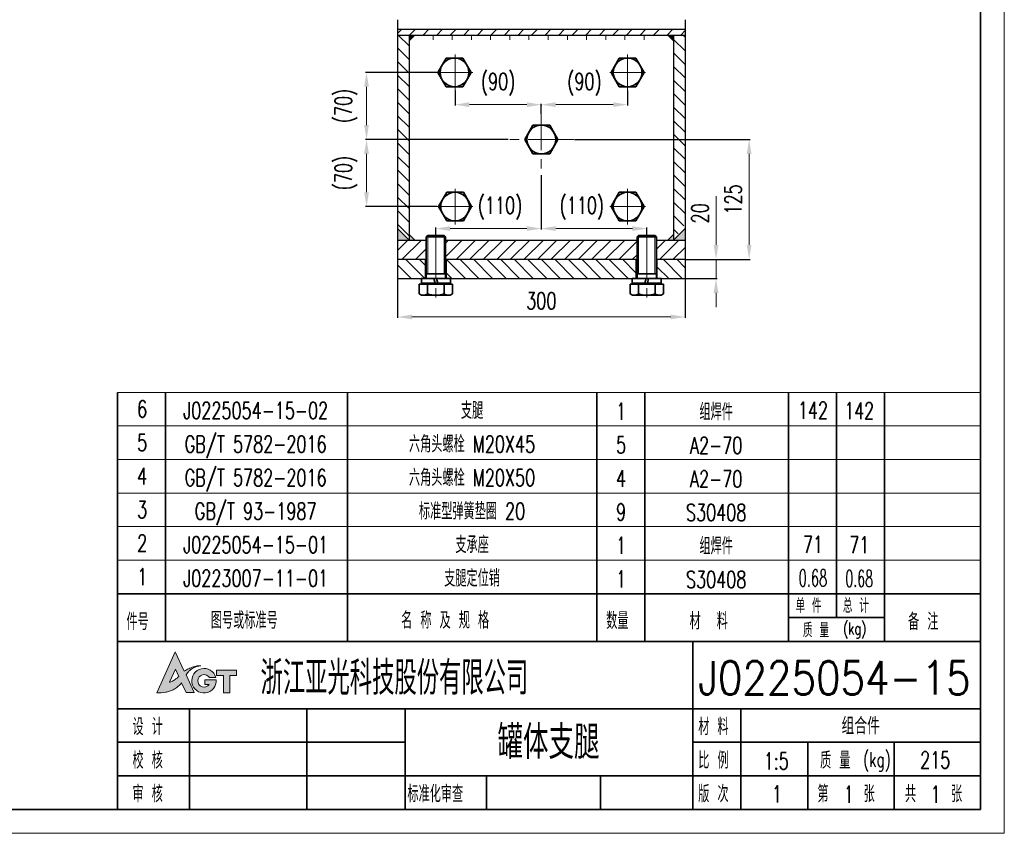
# Model space of a CAD drawing. Header units: millimetres. Extents: x -125 to 1975, y -25 to 1460.
# Tile 2 of 3: x 948 to 1975, y -25 to 824. Entities that reach past the tile are written whole.
import ezdxf
from ezdxf.enums import TextEntityAlignment as Align

# ---------------------------------------------------------------- set-up
doc = ezdxf.new("R2010")
doc.units = ezdxf.units.MM
doc.header["$LTSCALE"] = 1.5
doc.linetypes.add('CENTER', pattern=[50.8, 31.75, -6.35, 6.35, -6.35])
doc.linetypes.add('DASHED', pattern=[19.05, 12.7, -6.35])
for name, color, linetype, lineweight in [('3中心线层', 1, 'CENTER', 35), ('5剖面线层', 2, 'Continuous', 15), ('7标注层', 4, 'Continuous', 15), ('YGJ波浪线', 3, 'Continuous', 15), ('YGJ粗实线', 7, 'Continuous', 35), ('YGJ细实线', 3, 'Continuous', 15), ('YGJ细虚线', 2, 'DASHED', 15), ('粗实线', 7, 'Continuous', 30)]:
    doc.layers.add(name, color=color, linetype=linetype, lineweight=lineweight)
doc.layers.add('YGJ不打印图层', color=250, linetype='Continuous', lineweight=35, plot=False)
doc.styles.add('HC_TEXTSTYLE', font='isocp', dxfattribs={"width": 0.667, "bigfont": 'hzfs'})
doc.styles.add('标准', font='romans.shx', dxfattribs={"width": 0.7, "bigfont": 'hzdx.shx'})
doc.dimstyles.new('1比5', dxfattribs={"dimtxt": 17.5, "dimasz": 15, "dimexe": 1, "dimexo": 0.5, "dimgap": 8, "dimtad": 1, "dimdsep": 46, "dimtxsty": '标准', "dimcen": 0, "dimclrd": 256, "dimclrt": 256, "dimadec": 0, "dimazin": 0, "dimtfac": 1, "dimtmove": 0, "dimatfit": 0, "dimfxl": 1, "dimtolj": 1, "dimtzin": 0, "dimlwd": -1, "dimarcsym": 0})

# ---------------------------------------------------------------- blocks, each defined once
blk = doc.blocks.new('*U119')
at = {"layer": 'YGJ粗实线'}
for p in [(390, 287), (0, 0)]:
    blk.add_line(p, (390, 0), dxfattribs=at)
at = {"layer": 'YGJ细实线'}
for p in [(395, 292), (-25, -5)]:
    blk.add_line(p, (395, -5), dxfattribs=at)
blk = doc.blocks.new('图标')
at = {"layer": 'YGJ细实线', "true_color": 0x0194a4}
h = blk.add_hatch(color=134, dxfattribs=at)
h.dxf.hatch_style = 1
edge = h.paths.add_edge_path()
edge.add_line((3171, -778.12), (3171.97, -780.18))
edge.add_line((3171.97, -780.18), (3173.62, -780.18))
edge.add_line((3173.62, -780.18), (3171.94, -776.47))
edge.add_spline(control_points=[(3171.94, -776.47), (3172.04, -776.33), (3172.28, -776.01), (3172.66, -775.54), (3173.17, -775.17), (3173.69, -774.88), (3174.3, -774.67), (3174.74, -774.61), (3174.99, -774.57)], knot_values=[0, 0, 0, 0, 0.506127, 1.21303, 1.808166, 2.393737, 2.961146, 3.730688, 3.730688, 3.730688, 3.730688], degree=3, periodic=0)
edge.add_spline(control_points=[(3174.99, -774.57), (3174.82, -774.57), (3174.47, -774.56), (3173.96, -774.65), (3173.44, -774.78), (3172.96, -774.98), (3172.46, -775.19), (3172.01, -775.44), (3171.7, -775.62), (3171.54, -775.71)], knot_values=[0, 0, 0, 0, 0.51474, 1.050592, 1.532108, 2.126606, 2.609842, 3.144291, 3.68733, 3.68733, 3.68733, 3.68733], degree=3, periodic=0)
edge.add_line((3171.54, -775.71), (3169.66, -771.68))
edge.add_line((3169.66, -771.68), (3165.83, -780.24))
edge.add_spline(control_points=[(3165.83, -780.24), (3166.43, -780.23), (3167.33, -780.21), (3168.46, -779.89), (3169.27, -779.6), (3169.96, -779.12), (3170.58, -778.65), (3170.88, -778.27), (3171, -778.12)], knot_values=[0, 0, 0, 0, 1.794018, 2.686483, 3.50397, 4.356695, 5.212459, 5.80159, 5.80159, 5.80159, 5.80159], degree=3, periodic=0)
edge = h.paths.add_edge_path(flags=16)
edge.add_spline(control_points=[(3170.4, -776.84), (3170.28, -776.94), (3170.07, -777.1), (3169.76, -777.36), (3169.45, -777.56), (3169.12, -777.78), (3168.79, -777.93), (3168.56, -777.98), (3168.46, -778.01)], knot_values=[0, 0, 0, 0, 0.461656, 0.781514, 1.214544, 1.57739, 1.966104, 2.284035, 2.284035, 2.284035, 2.284035], degree=3, periodic=0)
edge.add_line((3168.46, -778.01), (3169.69, -775.27))
edge.add_line((3169.69, -775.27), (3170.4, -776.84))
h = blk.add_hatch(color=134, dxfattribs=at)
h.dxf.hatch_style = 1
h.paths.add_polyline_path([(3178.21, -777.51), (3175.84, -777.51), (3175.84, -778.49), (3176.72, -778.49, -3.223034), (3176.78, -777.02), (3178.12, -777.02, 2.021246), (3175.66, -780.24, 0.434957)])
h = blk.add_hatch(color=134, dxfattribs=at)
h.dxf.hatch_style = 1
h.paths.add_polyline_path([(3178.27, -776.35), (3178.27, -776.62), (3179.71, -776.62), (3179.71, -780.24), (3181.02, -780.24), (3181.02, -776.62), (3182.47, -776.62), (3182.47, -775.51), (3178.27, -775.51)])
at = {"layer": 'YGJ细实线', "color": 134, "true_color": 0x0194a4}
for p, q in [((3165.83, -780.24), (3169.66, -771.68)), ((3171.54, -775.71), (3169.66, -771.68)), ((3168.46, -778.01), (3169.69, -775.27)), ((3170.4, -776.84), (3169.69, -775.27)), ((3173.62, -780.18), (3171.94, -776.47)), ((3178.27, -775.51), (3182.47, -775.51)), ((3178.27, -775.51), (3178.27, -776.35)), ((3178.27, -775.51), (3178.27, -776.62)), ((3182.47, -775.51), (3182.47, -776.62)), ((3171.97, -780.18), (3171, -778.12)), ((3175.84, -778.49), (3175.84, -777.51)), ((3175.84, -777.51), (3178.21, -777.51)), ((3175.84, -778.49), (3176.72, -778.49)), ((3176.78, -777.02), (3178.12, -777.02)), ((3178.27, -776.62), (3179.71, -776.62)), ((3179.71, -776.62), (3179.71, -780.24)), ((3181.02, -776.62), (3182.47, -776.62)), ((3181.02, -776.62), (3181.02, -780.24)), ((3171.97, -780.18), (3173.62, -780.18)), ((3179.71, -780.24), (3181.02, -780.24))]:
    blk.add_line(p, q, dxfattribs=at)
for centre, radius, start, end in [((3175.66, -777.69), 2.55, 15.2946, 4.0279), ((3175.68, -777.72), 1.3, 32.4416, 323.4921)]:
    blk.add_arc(centre, radius, start, end, dxfattribs=at)
for points in [[(3171.54, -775.71), (3172.01, -775.44), (3172.48, -775.19), (3172.92, -774.99), (3173.48, -774.78), (3173.95, -774.66), (3174.48, -774.58), (3174.99, -774.57)], [(3174.99, -774.57), (3174.23, -774.71), (3173.7, -774.9), (3173.18, -775.17), (3172.71, -775.53), (3172.24, -776.07), (3171.94, -776.47)], [(3171, -778.12), (3170.62, -778.57), (3169.96, -779.12), (3169.24, -779.58), (3168.48, -779.88), (3167.62, -780.11), (3165.83, -780.24)], [(3168.46, -778.01), (3168.77, -777.92), (3169.12, -777.77), (3169.43, -777.57), (3169.79, -777.33), (3170.03, -777.13), (3170.4, -776.84)]]:
    blk.add_spline(points, degree=3, dxfattribs=at)
blk = doc.blocks.new('HC_BTL_BLK')
at = {"layer": 'YGJ不打印图层'}
for p, q in [((-140.5, 21), (-140.5, 0)), ((-79.27, 7), (-79.27, 0))]:
    blk.add_line(p, q, dxfattribs=at)
at = {"layer": 'YGJ粗实线'}
for p, q in [((-180, 35), (0, 35)), ((-180, 35), (-180, 0)), ((-60, 35), (-60, 0)), ((0, 0), (0, 35)), ((-180, 21), (-60, 21)), ((-165, 21), (-165, 0)), ((-120, 21), (-120, 0)), ((-60, 21), (0, 21)), ((-50, 7), (-50, 21)), ((-120, 14), (-180, 14)), ((0, 14), (-60, 14)), ((-36, 7), (-36, 14)), ((-18, 7), (-18, 14)), ((-120, 7), (-180, 7)), ((-60, 7), (-120, 7)), ((-103, 7), (-103, 0)), ((0, 7), (-60, 7)), ((-60, 7), (-60, 0)), ((-60, 7), (-60, 0)), ((-50, 0), (-50, 7)), ((-36, 0), (-36, 7)), ((-18, 0), (-18, 7)), ((-180, 0), (0, 0))]:
    blk.add_line(p, q, dxfattribs=at)
at = {"layer": 'YGJ细实线'}
blk.add_blockref('图标', (-3337.63, 804.53), dxfattribs=at)
at = {"layer": 'YGJ粗实线', "style": '标准', "width": 0.7}
for s, height, p in [('设 计', 3.5, (-176.89, 15.48)), ('材 料', 3.5, (-58.86, 15.48)), ('校 核', 3.5, (-176.89, 8.48)), ('比 例', 3.5, (-58.86, 8.48)), ('质 量', 3.5, (-33.44, 8.48)), ('(kg)', 3, (-24.46, 8.9)), ('审 核', 3.5, (-176.89, 1.48)), ('标准化审查', 3.5, (-119.53, 1.48)), ('版 次', 3.5, (-58.86, 1.48)), ('第    张', 3.5, (-33.99, 1.48)), ('共    张', 3.5, (-15.73, 1.48))]:
    blk.add_text(s, height=height, dxfattribs=at).set_placement(p)
at = {"layer": 'YGJ粗实线', "style": '标准'}
for tag, p, width in [('设计', (-163.61, 15.42), 0.7), ('设计日期', (-139.9, 15.53), 0.5), ('校核', (-163.62, 8.27), 0.7), ('校核日期', (-139.91, 8.15), 0.5), ('审核', (-163.9, 1.17), 0.7), ('审核日期', (-139.93, 1.47), 0.5), ('标准化', (-102.02, 1.32), 0.7), ('标准化日期', (-78.22, 1.4), 0.5)]:
    blk.add_attdef(tag, p, '', height=3.5, dxfattribs=dict(at, width=width))
at = {"layer": 'YGJ细虚线', "style": '标准', "width": 0.7}
blk.add_text('浙江亚光科技股份有限公司', height=7, dxfattribs=at).set_placement((-150.17, 23.91))
at = {"layer": 'YGJ细虚线', "style": '标准'}
blk.add_attdef('图样代号', text='', height=7, dxfattribs=at).set_placement((-58.84, 23.93), (-2.02, 23.93), align=Align.FIT)
blk.add_attdef('图样名称', text='', height=7, rotation=359.9203, dxfattribs=at).set_placement((-118.11, 10.54), (-62.08, 10.46), align=Align.FIT)
at = {"layer": 'YGJ细虚线', "color": 2, "style": '标准'}
blk.add_attdef('材料名称', text='', height=3.5, dxfattribs=at).set_placement((-48.51, 15.65), (-1.4, 15.65), align=Align.FIT)
at = {"layer": 'YGJ细虚线', "style": '标准', "width": 0.7}
for tag, p in [('比例', (-42.58, 8.34)), ('版本号', (-42.46, 1.45)), ('页码', (-27.44, 1.39)), ('页数', (-9.32, 1.39))]:
    blk.add_attdef(tag, text='', height=3.5, dxfattribs=at).set_placement(p, align=Align.CENTER)
at = {"layer": 'YGJ细虚线', "color": 2, "style": '标准', "width": 0.7}
blk.add_attdef('重量', text='', height=3.5, dxfattribs=at).set_placement((-9.41, 8.55), align=Align.CENTER)
blk = doc.blocks.new('*D287')
at = {"layer": '7标注层', "ltscale": 5}
for p, q in [((1674.3, 588.8), (1674.3, 639.7)), ((1674.3, 553.8), (1674.3, 573.8)), ((1674.3, 538.8), (1674.3, 523.8))]:
    blk.add_line(p, q, dxfattribs=at)
at = {"layer": '7标注层', "color": 0, "lineweight": -2, "ltscale": 5}
for p, q in [((1642.5, 573.8), (1675.3, 573.8)), ((1642.5, 553.8), (1675.3, 553.8))]:
    blk.add_line(p, q, dxfattribs=at)
at = {"layer": '7标注层'}
for points in [[(1671.8, 588.8), (1676.8, 588.8), (1674.3, 573.8)], [(1676.8, 538.8), (1671.8, 538.8), (1674.3, 553.8)]]:
    blk.add_solid(points, dxfattribs=at)
at = {"layer": '7标注层', "insert": (1657.6, 621.8), "char_height": 17.5, "attachment_point": 5, "rotation": 90, "style": '标准'}
blk.add_mtext('\\A1;20{}{}', dxfattribs=at)
blk = doc.blocks.new('*D288')
at = {"layer": '7标注层', "color": 0, "lineweight": -2, "ltscale": 5}
for p, q in [((1526.5, 698.8), (1709.8, 698.8)), ((1642.5, 573.8), (1709.8, 573.8))]:
    blk.add_line(p, q, dxfattribs=at)
at = {"layer": '7标注层', "ltscale": 5}
blk.add_line((1708.8, 588.8), (1708.8, 683.8), dxfattribs=at)
at = {"layer": '7标注层'}
for points in [[(1711.3, 683.8), (1706.3, 683.8), (1708.8, 698.8)], [(1706.3, 588.8), (1711.3, 588.8), (1708.8, 573.8)]]:
    blk.add_solid(points, dxfattribs=at)
at = {"layer": '7标注层', "insert": (1692.1, 636.3), "char_height": 17.5, "attachment_point": 5, "rotation": 90, "style": '标准'}
blk.add_mtext('\\A1;125{}{}', dxfattribs=at)
blk = doc.blocks.new('*D289')
at = {"layer": '7标注层', "color": 0, "lineweight": -2, "ltscale": 5}
for p, q in [((1492, 661.8), (1492, 604.9)), ((1602, 599.3), (1602, 606.9))]:
    blk.add_line(p, q, dxfattribs=at)
at = {"layer": '7标注层', "ltscale": 5}
blk.add_line((1587, 605.9), (1507, 605.9), dxfattribs=at)
at = {"layer": '7标注层'}
for points in [[(1507, 608.4), (1507, 603.4), (1492, 605.9)], [(1587, 603.4), (1587, 608.4), (1602, 605.9)]]:
    blk.add_solid(points, dxfattribs=at)
at = {"layer": '7标注层', "insert": (1534.3, 627.2), "char_height": 17.5, "attachment_point": 5, "style": '标准'}
blk.add_mtext('\\A1;(110)', dxfattribs=at)
blk = doc.blocks.new('*D290')
at = {"layer": '7标注层', "color": 0, "lineweight": -2, "ltscale": 5}
for p, q in [((1492, 661.8), (1492, 604.9)), ((1382, 599.3), (1382, 606.9))]:
    blk.add_line(p, q, dxfattribs=at)
at = {"layer": '7标注层', "ltscale": 5}
blk.add_line((1397, 605.9), (1477, 605.9), dxfattribs=at)
at = {"layer": '7标注层'}
for points in [[(1397, 608.4), (1397, 603.4), (1382, 605.9)], [(1477, 603.4), (1477, 608.4), (1492, 605.9)]]:
    blk.add_solid(points, dxfattribs=at)
at = {"layer": '7标注层', "insert": (1449, 627.2), "char_height": 17.5, "attachment_point": 5, "style": '标准'}
blk.add_mtext('\\A1;(110)', dxfattribs=at)
blk = doc.blocks.new('*D291')
at = {"layer": '7标注层', "color": 0, "lineweight": -2, "ltscale": 5}
for p, q in [((1582, 749.8), (1582, 734.2)), ((1492, 734.9), (1492, 734.2))]:
    blk.add_line(p, q, dxfattribs=at)
at = {"layer": '7标注层', "ltscale": 5}
blk.add_line((1567, 735.2), (1507, 735.2), dxfattribs=at)
at = {"layer": '7标注层'}
for points in [[(1507, 737.7), (1507, 732.7), (1492, 735.2)], [(1567, 732.7), (1567, 737.7), (1582, 735.2)]]:
    blk.add_solid(points, dxfattribs=at)
at = {"layer": '7标注层', "insert": (1537, 756.5), "char_height": 17.5, "attachment_point": 5, "style": '标准'}
blk.add_mtext('\\A1;(90)', dxfattribs=at)
blk = doc.blocks.new('*D292')
at = {"layer": '7标注层', "color": 0, "lineweight": -2, "ltscale": 5}
for p, q in [((1402, 749.8), (1402, 734.2)), ((1492, 725.7), (1492, 736.2))]:
    blk.add_line(p, q, dxfattribs=at)
at = {"layer": '7标注层', "ltscale": 5}
blk.add_line((1417, 735.2), (1477, 735.2), dxfattribs=at)
at = {"layer": '7标注层'}
for points in [[(1417, 737.7), (1417, 732.7), (1402, 735.2)], [(1477, 732.7), (1477, 737.7), (1492, 735.2)]]:
    blk.add_solid(points, dxfattribs=at)
at = {"layer": '7标注层', "insert": (1447, 756.5), "char_height": 17.5, "attachment_point": 5, "style": '标准'}
blk.add_mtext('\\A1;(90)', dxfattribs=at)
blk = doc.blocks.new('*D293')
at = {"layer": '7标注层', "color": 0, "lineweight": -2, "ltscale": 5}
for p, q in [((1457.6, 698.8), (1308.7, 698.8)), ((1383, 628.8), (1308.7, 628.8))]:
    blk.add_line(p, q, dxfattribs=at)
at = {"layer": '7标注层', "ltscale": 5}
blk.add_line((1309.7, 643.8), (1309.7, 683.8), dxfattribs=at)
at = {"layer": '7标注层'}
for points in [[(1312.2, 683.8), (1307.2, 683.8), (1309.7, 698.8)], [(1307.2, 643.8), (1312.2, 643.8), (1309.7, 628.8)]]:
    blk.add_solid(points, dxfattribs=at)
at = {"layer": '7标注层', "insert": (1288.4, 663.8), "char_height": 17.5, "attachment_point": 5, "rotation": 90, "style": '标准'}
blk.add_mtext('\\A1;(70)', dxfattribs=at)
blk = doc.blocks.new('*D294')
at = {"layer": '7标注层', "color": 0, "lineweight": -2, "ltscale": 5}
for p, q in [((1383, 768.8), (1308.7, 768.8)), ((1457.6, 698.8), (1308.7, 698.8))]:
    blk.add_line(p, q, dxfattribs=at)
at = {"layer": '7标注层', "ltscale": 5}
blk.add_line((1309.7, 713.8), (1309.7, 753.8), dxfattribs=at)
at = {"layer": '7标注层'}
for points in [[(1312.2, 753.8), (1307.2, 753.8), (1309.7, 768.8)], [(1307.2, 713.8), (1312.2, 713.8), (1309.7, 698.8)]]:
    blk.add_solid(points, dxfattribs=at)
at = {"layer": '7标注层', "insert": (1288.4, 733.8), "char_height": 17.5, "attachment_point": 5, "rotation": 90, "style": '标准'}
blk.add_mtext('\\A1;(70)', dxfattribs=at)
blk = doc.blocks.new('*D295')
at = {"layer": '7标注层', "color": 0, "lineweight": -2, "ltscale": 5}
for p, q in [((1342, 553.3), (1342, 512.7)), ((1642, 553.3), (1642, 512.7))]:
    blk.add_line(p, q, dxfattribs=at)
at = {"layer": '7标注层', "ltscale": 5}
blk.add_line((1627, 513.7), (1357, 513.7), dxfattribs=at)
at = {"layer": '7标注层'}
for points in [[(1357, 516.2), (1357, 511.2), (1342, 513.7)], [(1627, 511.2), (1627, 516.2), (1642, 513.7)]]:
    blk.add_solid(points, dxfattribs=at)
at = {"layer": '7标注层', "insert": (1492, 530.5), "char_height": 17.5, "attachment_point": 5, "style": '标准'}
blk.add_mtext('\\A1;300{}{}', dxfattribs=at)
blk = doc.blocks.new('mx$INVTITLE')
at = {"layer": 'YGJ粗实线'}
for p, q in [((0, 10), (-180, 10)), ((-180, 0), (-180, 10)), ((-170, 0), (-170, 10)), ((-132, 0), (-132, 10)), ((-80, 0), (-80, 10)), ((-70, 0), (-70, 10)), ((-40, 0), (-40, 10)), ((-30, 10), (-30, 5)), ((-20, 0), (-20, 10)), ((0, 0), (0, 10)), ((-20, 5), (-40, 5)), ((-180, 0), (0, 0))]:
    blk.add_line(p, q, dxfattribs=at)
at = {"layer": 'YGJ细虚线', "style": '标准', "width": 0.7}
for s, height, p in [('单 件', 3, (-38.56, 6)), ('总 计', 3, (-28.68, 6)), ('件号', 3.5, (-178.15, 2.41)), ('图号或标准号', 3.5, (-160.55, 2.7)), ('名 称 及 规 格', 3.5, (-120.84, 2.7)), ('数量', 3.5, (-78.06, 2.61)), ('材  料', 3.5, (-60.68, 2.54)), ('备 注', 3.5, (-15.07, 2.41)), ('质 量', 3, (-37.01, 0.89)), ('(kg)', 2.5, (-28.62, 1.48))]:
    blk.add_text(s, height=height, dxfattribs=at).set_placement(p)
blk = doc.blocks.new('mx')
for p, q in [((-170, 0), (-170, 7)), ((-132, 0), (-132, 7)), ((-80, 0), (-80, 7)), ((-70, 0), (-70, 7)), ((-40, 0), (-40, 7)), ((-30, 0), (-30, 7)), ((-20, 0), (-20, 7)), ((0, 0), (0, 7))]:
    blk.add_line(p, q)
at = {"layer": 'YGJ粗实线'}
blk.add_line((-180, 0), (-180, 7), dxfattribs=at)
at = {"layer": 'YGJ细实线'}
for p, q in [((0, 7), (-180, 7)), ((0, 0), (-180, 0))]:
    blk.add_line(p, q, dxfattribs=at)
at = {"layer": 'YGJ细虚线', "style": '标准', "width": 0.7}
for tag, p in [('序号', (-174.87, 1.79)), ('数量', (-74.95, 1.3)), ('单重', (-34.93, 1.51)), ('总重', (-25.27, 1.42))]:
    blk.add_attdef(tag, text='', height=3.5, dxfattribs=at).set_placement(p, align=Align.CENTER)
at = {"layer": 'YGJ细虚线', "style": '标准'}
for tag, p, p2 in [('图号或标准号', (-169.36, 1.46), (-133.02, 1.46)), ('名称及规格型号', (-130.92, 1.46), (-81.17, 1.46)), ('材料', (-69.2, 1.19), (-41.03, 1.19)), ('备注', (-19.06, 1.51), (-0.99, 1.51))]:
    blk.add_attdef(tag, text='', height=3.5, dxfattribs=at).set_placement(p, p2, align=Align.FIT)
blk = doc.blocks.new('G$CE9FCFB7C')
at = {"layer": 'YGJ粗实线'}
for p, q in [((-8.7, 15), (-17.3, 0)), ((8.7, 15), (-8.7, 15)), ((17.3, 0), (8.7, 15)), ((-17.3, 0), (-8.7, -15)), ((8.7, -15), (17.3, 0)), ((-8.7, -15), (8.7, -15))]:
    blk.add_line(p, q, dxfattribs=at)
blk.add_circle((0, 0), 15, dxfattribs=at)
blk = doc.blocks.new('G$CC2741E38')
at = {"layer": 'YGJ粗实线'}
for p, q in [((-10, 43.5), (-8.5, 45)), ((-10, 43.5), (10, 43.5)), ((-10, 0), (-10, 43.5)), ((-8.5, 45), (8.5, 45)), ((-8.5, 45), (8.5, 45)), ((10, 43.5), (8.5, 45)), ((10, 0), (10, 43.5)), ((-10, 5), (10, 5)), ((-0.6242, -5), (-1.9639, 0)), ((0.6242, 0), (1.9639, -5)), ((-17.3205, -5.8), (17.3205, -5.8)), ((-17.3205, -16.1603), (-17.3205, -5.8)), ((-13.85, -5), (13.85, -5)), ((-13.85, -5.8), (-13.85, -5)), ((-8.6602, -16.1603), (-8.6602, -5.8)), ((8.6602, -16.1603), (8.6602, -5.8)), ((13.85, -5.8), (13.85, -5)), ((17.3205, -16.1603), (17.3205, -5.8)), ((-15, -17.5), (-17.3205, -16.1603)), ((-15, -17.5), (15, -17.5)), ((15, -17.5), (17.3205, -16.1603))]:
    blk.add_line(p, q, dxfattribs=at)
for points in [[(0, -5), (-15.1, -5), (-15.1, 0), (0, 0)], [(0, 0), (15.1, 0), (15.1, -5), (0, -5)]]:
    blk.add_lwpolyline(points, dxfattribs=at)
for centre, radius, start, end in [((-12.9904, -9.8325), 7.6676, 270, 304.3843696), ((0, 11.1608), 28.6608, 252.4125322, 287.5874678), ((12.9904, -9.8325), 7.6676, 235.6156304, 270)]:
    blk.add_arc(centre, radius, start, end, dxfattribs=at)
at = {"layer": 'YGJ细实线'}
for p, q in [((-8.5, 5), (-8.5, 45)), ((8.5, 5), (8.5, 45))]:
    blk.add_line(p, q, dxfattribs=at)
at = {"style": 'HC_TEXTSTYLE'}
for rotation, p in [(90, (0, -5)), (270, (0, 0))]:
    blk.add_text('HC_SUPERPART', height=0.001, rotation=rotation, dxfattribs=at).set_placement(p)

msp = doc.modelspace()

# ---------------------------------------------------------------- hatches: boundary and pattern name
at = {"layer": '5剖面线层', "ltscale": 5}
h = msp.add_hatch(dxfattribs=at)
h.set_pattern_fill('_U', color=256, scale=10, angle=45, style=0, pattern_type=0)
h.set_pattern_definition([(45, (-51.418, 24.051), (-7.07107, 7.07107), [])])
h.paths.add_polyline_path([(1642.04, 813.834), (1342.04, 813.834), (1342.04, 807.834), (1642.04, 807.834)])
h.paths.add_polyline_path([(1372.04, 573.834), (1372.04, 593.834), (1342.04, 593.834), (1342.04, 573.834)])
h.paths.add_polyline_path([(1592.04, 573.834), (1592.04, 593.834), (1392.04, 593.834), (1392.04, 573.834)])
h.paths.add_polyline_path([(1642.04, 573.834), (1642.04, 593.834), (1612.04, 593.834), (1612.04, 573.834)])
h = msp.add_hatch(dxfattribs=at)
h.set_pattern_fill('_U', color=256, scale=10, angle=315, style=0, pattern_type=0)
h.set_pattern_definition([(315, (-51.418, 24.051), (7.07107, 7.07107), [])])
h.paths.add_polyline_path([(1342.04, 573.834), (1342.04, 553.834), (1371.04, 553.834), (1371.04, 573.834)])
h.paths.add_polyline_path([(1591.04, 553.834), (1591.04, 573.834), (1393.04, 573.834), (1393.04, 553.834), (1397.04, 553.834)])
h.paths.add_polyline_path([(1642.04, 553.834), (1642.04, 573.834), (1613.04, 573.834), (1613.04, 553.834), (1617.04, 553.834)])
h.paths.add_polyline_path([(1642.04, 807.834), (1630.04, 807.834), (1630.04, 593.834), (1642.04, 610.616)])
h.paths.add_polyline_path([(1354.04, 807.834), (1342.04, 807.834), (1342.04, 605.834), (1354.04, 593.834)])
at = {"layer": 'YGJ细实线'}
h = msp.add_hatch(color=256, dxfattribs=at)
h.dxf.hatch_style = 1
h.paths.add_polyline_path([(1354.04, 807.834), (1354.04, 801.834), (1360.04, 807.834)])
h = msp.add_hatch(color=256, dxfattribs=at)
h.dxf.hatch_style = 1
h.paths.add_polyline_path([(1630.04, 807.834), (1630.04, 801.834), (1624.04, 807.834)])
h = msp.add_hatch(color=256, dxfattribs=at)
h.dxf.hatch_style = 1
h.paths.add_polyline_path([(1354.04, 593.834), (1342.04, 605.834), (1342.04, 593.834)])
h.paths.add_polyline_path([(1360.04, 593.834), (1354.04, 599.834), (1354.04, 593.834)])
h = msp.add_hatch(color=256, dxfattribs=at)
h.dxf.hatch_style = 1
h.paths.add_polyline_path([(1630.04, 593.834), (1642.04, 605.834), (1642.04, 593.834)])
h.paths.add_polyline_path([(1624.04, 593.834), (1630.04, 599.834), (1630.04, 593.834)])

# ---------------------------------------------------------------- linework, layer by layer
at = {"layer": '3中心线层', "lineweight": 15}
for p, q in [((1402.04, 787.396), (1402.04, 750.272)), ((1582.04, 787.396), (1582.04, 750.272)), ((1420.602, 768.834), (1383.478, 768.834)), ((1600.602, 768.834), (1563.478, 768.834)), ((1492.04, 735.38), (1492.04, 662.288)), ((1526.004, 698.834), (1458.076, 698.834)), ((1402.04, 647.396), (1402.04, 610.272)), ((1582.04, 647.396), (1582.04, 610.272)), ((1420.602, 628.834), (1383.478, 628.834)), ((1600.602, 628.834), (1563.478, 628.834)), ((1382.04, 600.771), (1382.04, 532.603)), ((1602.04, 600.771), (1602.04, 532.603))]:
    msp.add_line(p, q, dxfattribs=at)
at = {"layer": '7标注层', "ltscale": 5}
for p, q in [((1379.17, 807.834), (1379.17, 802.834)), ((1399.17, 807.834), (1399.17, 802.834)), ((1419.17, 807.834), (1419.17, 802.834)), ((1439.17, 807.834), (1439.17, 802.834)), ((1459.17, 807.834), (1459.17, 802.834)), ((1479.17, 807.834), (1479.17, 802.834)), ((1499.17, 807.834), (1499.17, 802.834)), ((1519.17, 807.834), (1519.17, 802.834)), ((1539.17, 807.834), (1539.17, 802.834)), ((1559.17, 807.834), (1559.17, 802.834)), ((1579.17, 807.834), (1579.17, 802.834)), ((1599.17, 807.834), (1599.17, 802.834))]:
    msp.add_line(p, q, dxfattribs=at)
at = {"layer": 'YGJ细实线'}
for p, q in [((1354.04, 807.834), (1354.04, 801.834)), ((1354.04, 801.834), (1360.04, 807.834)), ((1630.04, 801.834), (1624.04, 807.834)), ((1354.04, 593.834), (1342.04, 605.834)), ((1360.04, 593.834), (1354.04, 599.834)), ((1624.04, 593.834), (1630.04, 599.834)), ((1630.04, 593.834), (1642.04, 605.834)), ((1354.04, 593.834), (1360.04, 593.834))]:
    msp.add_line(p, q, dxfattribs=at)
at = {"layer": '粗实线', "ltscale": 5}
for p, q in [((1342.04, 823.834), (1342.04, 553.834)), ((1642.04, 823.834), (1642.04, 553.834)), ((1342.04, 813.834), (1642.04, 813.834)), ((1342.04, 807.834), (1642.04, 807.834)), ((1354.04, 807.834), (1354.04, 593.834)), ((1630.04, 807.834), (1630.04, 593.834)), ((1342.04, 593.834), (1372.04, 593.834)), ((1392.04, 593.834), (1592.04, 593.834)), ((1612.04, 593.834), (1642.04, 593.834)), ((1342.04, 573.834), (1372.04, 573.834)), ((1371.04, 553.834), (1371.04, 573.834)), ((1392.04, 573.834), (1592.04, 573.834)), ((1393.04, 553.834), (1393.04, 573.834)), ((1591.04, 553.834), (1591.04, 573.834)), ((1612.04, 573.834), (1642.04, 573.834)), ((1613.04, 553.834), (1613.04, 573.834)), ((1342.04, 553.834), (1642.04, 553.834))]:
    msp.add_line(p, q, dxfattribs=at)

# ---------------------------------------------------------------- block references
at = {"layer": 'YGJ波浪线', "xscale": 5, "yscale": 5, "zscale": 5}
for name, p in [('*U119', (0, 0)), ('mx$INVTITLE', (1950, 175))]:
    msp.add_blockref(name, p, dxfattribs=at)
at = {"layer": 'YGJ波浪线'}
ref = msp.add_blockref('HC_BTL_BLK', (1950, 0), dxfattribs=dict(at, xscale=5, yscale=5, zscale=5))
ref.add_attrib('图样名称', '罐体支腿', dxfattribs={"layer": 'YGJ细虚线', "height": 35, "rotation": 359.920282, "style": '标准', "width": 0.8}).set_placement((1499.521, 52.508), align=Align.CENTER)
ref.add_attrib('图样代号', 'J0225054-15', dxfattribs={"layer": 'YGJ细虚线', "height": 35, "style": '标准', "width": 0.778284}).set_placement((1655.804, 119.66), (1939.878, 119.66), align=Align.FIT)
ref.add_attrib('比例', '1:5', dxfattribs={"layer": 'YGJ细虚线', "height": 17.5, "style": '标准', "width": 0.7}).set_placement((1737.109, 41.699), align=Align.CENTER)
ref.add_attrib('页码', '1', dxfattribs={"layer": 'YGJ细虚线', "height": 17.5, "style": '标准', "width": 0.7}).set_placement((1812.78, 6.952), align=Align.CENTER)
ref.add_attrib('页数', '1', dxfattribs={"layer": 'YGJ细虚线', "height": 17.5, "style": '标准', "width": 0.7}).set_placement((1903.376, 6.952), align=Align.CENTER)
ref.add_attrib('版本号', '1', dxfattribs={"layer": 'YGJ细虚线', "height": 17.5, "style": '标准', "width": 0.7}).set_placement((1737.712, 7.269), align=Align.CENTER)
ref.add_attrib('材料名称', '组合件', dxfattribs={"layer": 'YGJ细虚线', "color": 2, "height": 17.5, "style": '标准', "width": 0.8}).set_placement((1825.221, 78.27), align=Align.CENTER)
ref.add_attrib('重量', '215', dxfattribs={"layer": 'YGJ细虚线', "color": 2, "height": 17.5, "style": '标准', "width": 0.7}).set_placement((1902.949, 42.751), align=Align.CENTER)
at = {"layer": 'YGJ粗实线'}
ref = msp.add_blockref('mx', (1950, 400), dxfattribs=dict(at, xscale=5, yscale=5, zscale=5))
ref.add_attrib('序号', '6', dxfattribs={"layer": 'YGJ细虚线', "height": 17.5, "style": '标准', "width": 0.7}).set_placement((1075.652, 408.934), align=Align.CENTER)
ref.add_attrib('图号或标准号', 'J0225054-15-02', dxfattribs={"layer": 'YGJ细虚线', "height": 17.5, "style": '标准', "width": 0.7}).set_placement((1194.037, 407.324), align=Align.CENTER)
ref.add_attrib('名称及规格型号', '支腿', dxfattribs={"layer": 'YGJ细虚线', "height": 17.5, "style": '标准', "width": 0.7}).set_placement((1419.786, 407.318), align=Align.CENTER)
ref.add_attrib('数量', '1', dxfattribs={"layer": 'YGJ细虚线', "height": 17.5, "style": '标准', "width": 0.7}).set_placement((1575.23, 406.506), align=Align.CENTER)
ref.add_attrib('材料', '组焊件', dxfattribs={"layer": 'YGJ细虚线', "height": 17.5, "style": '标准', "width": 0.7}).set_placement((1674.446, 405.954), align=Align.CENTER)
ref.add_attrib('单重', '142', dxfattribs={"layer": 'YGJ细虚线', "height": 17.5, "style": '标准', "width": 0.7}).set_placement((1775.364, 407.558), align=Align.CENTER)
ref.add_attrib('总重', '142', dxfattribs={"layer": 'YGJ细虚线', "height": 17.5, "style": '标准', "width": 0.688731}).set_placement((1823.655, 407.12), align=Align.CENTER)
ref = msp.add_blockref('mx', (1950, 365), dxfattribs=dict(at, xscale=5, yscale=5, zscale=5))
ref.add_attrib('序号', '5', dxfattribs={"layer": 'YGJ细虚线', "height": 17.5, "style": '标准', "width": 0.7}).set_placement((1075.652, 373.934), align=Align.CENTER)
ref.add_attrib('图号或标准号', 'GB/T 5782-2016', dxfattribs={"layer": 'YGJ细虚线', "height": 17.5, "style": '标准', "width": 0.7}).set_placement((1194.037, 372.324), align=Align.CENTER)
ref.add_attrib('名称及规格型号', '六角头螺栓 M20X45', dxfattribs={"layer": 'YGJ细虚线', "height": 17.5, "style": '标准', "width": 0.7}).set_placement((1419.786, 372.318), align=Align.CENTER)
ref.add_attrib('数量', '5', dxfattribs={"layer": 'YGJ细虚线', "height": 17.5, "style": '标准', "width": 0.7}).set_placement((1575.23, 371.506), align=Align.CENTER)
ref.add_attrib('材料', 'A2-70', dxfattribs={"layer": 'YGJ细虚线', "height": 17.5, "style": '标准', "width": 0.7}).set_placement((1674.446, 370.954), align=Align.CENTER)
ref = msp.add_blockref('mx', (1950, 330), dxfattribs=dict(at, xscale=5, yscale=5, zscale=5))
ref.add_attrib('序号', '4', dxfattribs={"layer": 'YGJ细虚线', "height": 17.5, "style": '标准', "width": 0.7}).set_placement((1075.652, 338.934), align=Align.CENTER)
ref.add_attrib('图号或标准号', 'GB/T 5782-2016', dxfattribs={"layer": 'YGJ细虚线', "height": 17.5, "style": '标准', "width": 0.7}).set_placement((1194.037, 337.324), align=Align.CENTER)
ref.add_attrib('名称及规格型号', '六角头螺栓 M20X50', dxfattribs={"layer": 'YGJ细虚线', "height": 17.5, "style": '标准', "width": 0.7}).set_placement((1419.786, 337.318), align=Align.CENTER)
ref.add_attrib('数量', '4', dxfattribs={"layer": 'YGJ细虚线', "height": 17.5, "style": '标准', "width": 0.7}).set_placement((1575.23, 336.506), align=Align.CENTER)
ref.add_attrib('材料', 'A2-70', dxfattribs={"layer": 'YGJ细虚线', "height": 17.5, "style": '标准', "width": 0.7}).set_placement((1674.446, 335.954), align=Align.CENTER)
ref = msp.add_blockref('mx', (1950, 295), dxfattribs=dict(at, xscale=5, yscale=5, zscale=5))
ref.add_attrib('序号', '3', dxfattribs={"layer": 'YGJ细虚线', "height": 17.5, "style": '标准', "width": 0.7}).set_placement((1075.652, 303.934), align=Align.CENTER)
ref.add_attrib('图号或标准号', 'GB/T 93-1987', dxfattribs={"layer": 'YGJ细虚线', "height": 17.5, "style": '标准', "width": 0.7}).set_placement((1194.037, 302.324), align=Align.CENTER)
ref.add_attrib('名称及规格型号', '标准型弹簧垫圈 20', dxfattribs={"layer": 'YGJ细虚线', "height": 17.5, "style": '标准', "width": 0.7}).set_placement((1419.786, 302.318), align=Align.CENTER)
ref.add_attrib('数量', '9', dxfattribs={"layer": 'YGJ细虚线', "height": 17.5, "style": '标准', "width": 0.7}).set_placement((1575.23, 301.506), align=Align.CENTER)
ref.add_attrib('材料', 'S30408', dxfattribs={"layer": 'YGJ细虚线', "height": 17.5, "style": '标准', "width": 0.7}).set_placement((1674.446, 300.954), align=Align.CENTER)
ref = msp.add_blockref('mx', (1950, 260), dxfattribs=dict(at, xscale=5, yscale=5, zscale=5))
ref.add_attrib('序号', '2', dxfattribs={"layer": 'YGJ细虚线', "height": 17.5, "style": '标准', "width": 0.7}).set_placement((1075.652, 268.934), align=Align.CENTER)
ref.add_attrib('图号或标准号', 'J0225054-15-01', dxfattribs={"layer": 'YGJ细虚线', "height": 17.5, "style": '标准', "width": 0.7}).set_placement((1194.037, 267.324), align=Align.CENTER)
ref.add_attrib('名称及规格型号', '支承座', dxfattribs={"layer": 'YGJ细虚线', "height": 17.5, "style": '标准', "width": 0.7}).set_placement((1419.786, 267.318), align=Align.CENTER)
ref.add_attrib('数量', '1', dxfattribs={"layer": 'YGJ细虚线', "height": 17.5, "style": '标准', "width": 0.7}).set_placement((1575.23, 266.506), align=Align.CENTER)
ref.add_attrib('材料', '组焊件', dxfattribs={"layer": 'YGJ细虚线', "height": 17.5, "style": '标准', "width": 0.7}).set_placement((1674.446, 265.954), align=Align.CENTER)
ref.add_attrib('单重', '71', dxfattribs={"layer": 'YGJ细虚线', "height": 17.5, "style": '标准', "width": 0.7}).set_placement((1775.364, 267.558), align=Align.CENTER)
ref.add_attrib('总重', '71', dxfattribs={"layer": 'YGJ细虚线', "height": 17.5, "style": '标准', "width": 0.7}).set_placement((1823.655, 267.12), align=Align.CENTER)
ref = msp.add_blockref('mx', (1950, 225), dxfattribs=dict(at, xscale=5, yscale=5, zscale=5))
ref.add_attrib('序号', '1', dxfattribs={"layer": 'YGJ细虚线', "height": 17.5, "style": '标准', "width": 0.7}).set_placement((1075.652, 233.934), align=Align.CENTER)
ref.add_attrib('图号或标准号', 'J0223007-11-01', dxfattribs={"layer": 'YGJ细虚线', "height": 17.5, "style": '标准', "width": 0.7}).set_placement((1194.037, 232.324), align=Align.CENTER)
ref.add_attrib('名称及规格型号', '支腿定位销', dxfattribs={"layer": 'YGJ细虚线', "height": 17.5, "style": '标准', "width": 0.7}).set_placement((1419.786, 232.318), align=Align.CENTER)
ref.add_attrib('数量', '1', dxfattribs={"layer": 'YGJ细虚线', "height": 17.5, "style": '标准', "width": 0.7}).set_placement((1575.23, 231.506), align=Align.CENTER)
ref.add_attrib('材料', 'S30408', dxfattribs={"layer": 'YGJ细虚线', "height": 17.5, "style": '标准', "width": 0.7}).set_placement((1674.446, 230.954), align=Align.CENTER)
ref.add_attrib('单重', '0.68', dxfattribs={"layer": 'YGJ细虚线', "height": 17.5, "style": '标准', "width": 0.568174}).set_placement((1775.364, 232.558), align=Align.CENTER)
ref.add_attrib('总重', '0.68', dxfattribs={"layer": 'YGJ细虚线', "height": 17.5, "style": '标准', "width": 0.548832}).set_placement((1823.655, 232.12), align=Align.CENTER)
at = {"layer": 'YGJ细实线'}
for name, p in [('G$CE9FCFB7C', (1401.54, 768.834)), ('G$CE9FCFB7C', (1582.04, 768.834)), ('G$CE9FCFB7C', (1492.04, 698.834)), ('G$CE9FCFB7C', (1402.04, 628.834)), ('G$CE9FCFB7C', (1582.04, 628.834)), ('G$CC2741E38', (1382.04, 553.834))]:
    msp.add_blockref(name, p, dxfattribs=at)
at = {"layer": 'YGJ细实线', "xscale": -1}
msp.add_blockref('G$CC2741E38', (1602.04, 553.834), dxfattribs=at)

# ---------------------------------------------------------------- texts
at = {"layer": 'YGJ细实线', "color": 2, "insert": (714.664, 177.192), "char_height": 17.5, "width": 404.28702, "attachment_point": 5, "style": '标准'}
msp.add_mtext('\\pxql;   技术要求\\P1、本件为组焊结构件,焊接采用手工电弧焊,  焊条:S30408不锈钢之间采用A102,碳钢与不锈钢S30408之间采用A302，用氩弧焊打底，手工焊盖面；\\P2、括号尺寸应与相关件配制,定位销孔位置应相对准确；\\P3、外表面经抛光处理Ra0.8；\\P4、外表未注倒角处为1X45%%D。', dxfattribs=at)

# ---------------------------------------------------------------- dimensions: what is measured, and where the dimension line sits
at = {"layer": '7标注层', "ltscale": 5}
for base, p1, p2, text, picture, middle in [((1309.696, 768.834), (1458.076, 698.834), (1383.478, 768.834), '(70)', '*D294', (1309.696, 733.834)), ((1309.696, 698.834), (1383.478, 628.834), (1458.076, 698.834), '(70)', '*D293', (1309.696, 663.834)), ((1708.812, 698.834), (1642.04, 573.834), (1526.004, 698.834), '125{}{}', '*D288', (1708.812, 636.334)), ((1674.301, 573.834), (1642.04, 553.834), (1642.04, 573.834), '20{}{}', '*D287', (1674.301, 621.751))]:
    dim = msp.add_linear_dim(base=base, p1=p1, p2=p2, angle=90, text=text, dimstyle='1比5', override={"dimtxsty": '标准'}, dxfattribs=at)
    dim.commit()
    dim.dimension.update_dxf_attribs({"geometry": picture, "text_midpoint": middle, "dimtype": 160})
for p1, p2, picture, middle in [((1402.04, 750.272), (1492.04, 725.154), '*D292', (1447.04, 756.488)), ((1582.04, 750.272), (1492.04, 735.38), '*D291', (1537.04, 756.488))]:
    dim = msp.add_linear_dim(base=(1492.04, 735.154), p1=p1, p2=p2, text='(90)', dimstyle='1比5', override={"dimtxsty": '标准'}, dxfattribs=at)
    dim.commit()
    dim.dimension.update_dxf_attribs({"geometry": picture, "text_midpoint": middle})
for base, p1, p2, text, picture, middle in [((1492.04, 605.888), (1382.04, 598.834), (1492.04, 662.288), '(110)', '*D290', (1448.98, 605.888)), ((1492.04, 605.888), (1602.04, 598.834), (1492.04, 662.288), '(110)', '*D289', (1534.293, 605.888)), ((1342.04, 513.714), (1642.04, 553.834), (1342.04, 553.834), '300{}{}', '*D295', (1492.04, 513.714))]:
    dim = msp.add_linear_dim(base=base, p1=p1, p2=p2, text=text, dimstyle='1比5', override={"dimtxsty": '标准'}, dxfattribs=at)
    dim.commit()
    dim.dimension.update_dxf_attribs({"geometry": picture, "text_midpoint": middle, "dimtype": 160})

doc.saveas('drawing.dxf')
